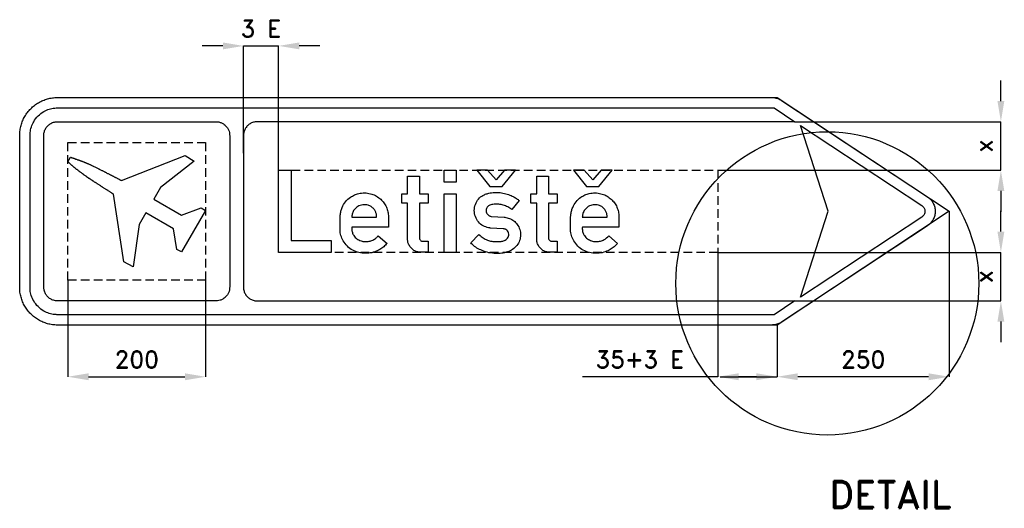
# Model space of a CAD drawing. Header units: millimetres. Extents: x -1 to 1429, y -64 to 645.
import ezdxf

# ---------------------------------------------------------------- set-up
doc = ezdxf.new("R2010")
doc.units = ezdxf.units.MM
doc.header["$LTSCALE"] = 5
doc.linetypes.add('ČÁRKOVANÁX2', pattern=[1.5, 1, -0.5])
doc.layers.add('Kóty', color=2, linetype='Continuous')
doc.layers.add('Značka', color=7, linetype='Continuous')
doc.styles.get("Standard").update_dxf_attribs({"font": 'romand.shx', "height": 25})
doc.dimstyles.get("Standard").update_dxf_attribs({"dimtxt": 25, "dimasz": 30, "dimexe": 0.18, "dimexo": 0.0625, "dimgap": 12.5, "dimtad": 1, "dimdec": 0, "dimzin": 0, "dimdsep": 46, "dimtxsty": 'Standard', "dimcen": 0.09, "dimadec": 0, "dimazin": 0, "dimtfac": 1, "dimtdec": 0, "dimtofl": 0, "dimtmove": 0, "dimatfit": 3, "dimfxl": 1, "dimtolj": 1, "dimtzin": 0, "dimarcsym": 0})

# ---------------------------------------------------------------- blocks, each defined once
blk = doc.blocks.new('*D1')
at = {"layer": 'Defpoints', "color": 0, "transparency": 16777216}
for p in [(1349.4, 366.9), (1099.4, 201.9), (1099.4, 126.9)]:
    blk.add_point(p, dxfattribs=at)
at = {"layer": 'Kóty', "color": 0, "lineweight": -2, "transparency": 16777216}
for p, q in [((1349.4, 366.9), (1349.4, 126.8)), ((1099.4, 201.9), (1099.4, 126.8)), ((1319.4, 126.9), (1129.4, 126.9))]:
    blk.add_line(p, q, dxfattribs=at)
at = {"layer": 'Kóty', "color": 0, "transparency": 16777216}
for points in [[(1129.4, 131.9), (1129.4, 121.9), (1099.4, 126.9)], [(1319.4, 131.9), (1319.4, 121.9), (1349.4, 126.9)]]:
    blk.add_solid(points, dxfattribs=at)
at = {"layer": 'Kóty', "color": 0, "transparency": 16777216, "insert": (1224.4, 151.9), "char_height": 25, "attachment_point": 5}
blk.add_mtext('\\A1;250', dxfattribs=at)
blk = doc.blocks.new('*D2')
at = {"layer": 'Defpoints', "color": 0, "transparency": 16777216}
for p in [(1013.4, 307.4), (1099.4, 164.3), (1013.4, 126.9)]:
    blk.add_point(p, dxfattribs=at)
at = {"layer": 'Kóty', "color": 0, "lineweight": -2, "transparency": 16777216}
for p, q in [((1013.4, 307.4), (1013.4, 126.8)), ((1099.4, 164.3), (1099.4, 126.8)), ((1013.4, 126.9), (816.7, 126.9)), ((1069.4, 126.9), (1043.4, 126.9))]:
    blk.add_line(p, q, dxfattribs=at)
at = {"layer": 'Kóty', "color": 0, "transparency": 16777216}
for points in [[(1043.4, 131.9), (1043.4, 121.9), (1013.4, 126.9)], [(1069.4, 131.9), (1069.4, 121.9), (1099.4, 126.9)]]:
    blk.add_solid(points, dxfattribs=at)
at = {"layer": 'Kóty', "color": 0, "transparency": 16777216, "insert": (900, 151.9), "char_height": 25, "attachment_point": 5}
blk.add_mtext('\\A1;35+3 E', dxfattribs=at)
blk = doc.blocks.new('*D3')
at = {"layer": 'Defpoints', "color": 0, "transparency": 16777216}
for p in [(1125.2, 496.9), (1424.4, 496.9), (1013.4, 426.4)]:
    blk.add_point(p, dxfattribs=at)
at = {"layer": 'Kóty', "color": 0, "lineweight": -2, "transparency": 16777216}
for p, q in [((1424.4, 526.9), (1424.4, 556.9)), ((1125.2, 496.9), (1424.5, 496.9)), ((1013.4, 426.4), (1424.5, 426.4)), ((1424.4, 396.4), (1424.4, 366.4))]:
    blk.add_line(p, q, dxfattribs=at)
at = {"layer": 'Kóty', "color": 0, "transparency": 16777216}
for points in [[(1419.4, 526.9), (1429.4, 526.9), (1424.4, 496.9)], [(1419.4, 396.4), (1429.4, 396.4), (1424.4, 426.4)]]:
    blk.add_solid(points, dxfattribs=at)
at = {"layer": 'Kóty', "color": 0, "transparency": 16777216, "insert": (1399.4, 461.7), "char_height": 25, "attachment_point": 5, "rotation": 90}
blk.add_mtext('\\A1;x', dxfattribs=at)
blk = doc.blocks.new('*D4')
at = {"layer": 'Defpoints', "color": 0, "transparency": 16777216}
for p in [(1013.4, 307.4), (1125.2, 236.9), (1424.4, 236.9)]:
    blk.add_point(p, dxfattribs=at)
at = {"layer": 'Kóty', "color": 0, "lineweight": -2, "transparency": 16777216}
for p, q in [((1424.4, 337.4), (1424.4, 367.4)), ((1013.4, 307.4), (1424.5, 307.4)), ((1125.2, 236.9), (1424.5, 236.9)), ((1424.4, 206.9), (1424.4, 176.9))]:
    blk.add_line(p, q, dxfattribs=at)
at = {"layer": 'Kóty', "color": 0, "transparency": 16777216}
for points in [[(1419.4, 337.4), (1429.4, 337.4), (1424.4, 307.4)], [(1419.4, 206.9), (1429.4, 206.9), (1424.4, 236.9)]]:
    blk.add_solid(points, dxfattribs=at)
at = {"layer": 'Kóty', "color": 0, "transparency": 16777216, "insert": (1399.4, 272.2), "char_height": 25, "attachment_point": 5, "rotation": 90}
blk.add_mtext('\\A1;x', dxfattribs=at)
blk = doc.blocks.new('*D6')
at = {"layer": 'Defpoints', "color": 0, "transparency": 16777216}
for p in [(69.4, 266.9), (269.4, 266.9), (269.4, 126.9)]:
    blk.add_point(p, dxfattribs=at)
at = {"layer": 'Kóty', "color": 0, "lineweight": -2, "transparency": 16777216}
for p, q in [((69.4, 266.9), (69.4, 126.8)), ((269.4, 266.9), (269.4, 126.8)), ((99.4, 126.9), (239.4, 126.9))]:
    blk.add_line(p, q, dxfattribs=at)
at = {"layer": 'Kóty', "color": 0, "transparency": 16777216}
for points in [[(99.4, 131.9), (99.4, 121.9), (69.4, 126.9)], [(239.4, 131.9), (239.4, 121.9), (269.4, 126.9)]]:
    blk.add_solid(points, dxfattribs=at)
at = {"layer": 'Kóty', "color": 0, "transparency": 16777216, "insert": (169.4, 151.9), "char_height": 25, "attachment_point": 5}
blk.add_mtext('\\A1;200', dxfattribs=at)

msp = doc.modelspace()

# ---------------------------------------------------------------- linework, layer by layer
at = {"layer": 'Kóty'}
for p, q in [((294.4, 606.9), (264.4, 606.9)), ((324.4, 451.4), (324.4, 607.1)), ((375.4, 426.5), (375.4, 607.1)), ((435.4, 606.9), (405.4, 606.9))]:
    msp.add_line(p, q, dxfattribs=at)
for points in [[(324.4, 606.9), (375.4, 606.9)], [(1424.4, 426.4), (1424.4, 496.9)], [(1424.4, 237), (1424.4, 307.4)], [(1016.8, 126.9), (1099.4, 126.9)]]:
    msp.add_lwpolyline(points, dxfattribs=at)
for points in [[(294.4, 611.9), (294.4, 601.9), (324.4, 606.9)], [(405.4, 611.9), (405.4, 601.9), (375.4, 606.9)]]:
    msp.add_solid(points, dxfattribs=at)
at = {"layer": 'Značka', "color": 3}
for points in [[(425.4, 531.9), (1091.9, 531.9), (1092.6, 531.9), (1093.3, 531.9, -0.031184), (1096.2, 531.6, -0.030372), (1099, 530.9, -0.031459), (1101.8, 529.9, -0.034576), (1104.4, 528.6), (1105, 528.2), (1105.6, 527.8), (1317.8, 387.8), (1318.8, 387.1), (1319.7, 386.3, -0.052624), (1323.3, 382.9, -0.052773), (1326, 378.8, -0.065599), (1328.3, 373.1, -0.065777), (1329, 366.9, -0.065475), (1328.3, 360.8, -0.063886), (1326, 355.1, -0.052774), (1323.3, 351, -0.057583), (1319.7, 347.5), (1318.8, 346.8), (1317.8, 346.1), (1105.6, 206.1), (1105, 205.7), (1104.4, 205.3, -0.030777), (1101.8, 204, -0.03026), (1099, 203, -0.031543), (1096.2, 202.3, -0.034924), (1093.3, 202, -0.006916), (1092.6, 202, -0.002308), (1091.9, 201.9), (444.4, 201.9), (425.4, 201.9), (54.4, 201.9), (54.1, 201.9), (53.9, 201.9, -0.03218), (46.8, 202.4, -0.035443), (39.8, 203.9, -0.036267), (33.1, 206.2, -0.03442), (26.7, 209.4, -0.033722), (20.8, 213.3, -0.034085), (15.5, 218, -0.034209), (10.8, 223.4, -0.034229), (6.8, 229.3, -0.034044), (3.6, 235.7, -0.033412), (1.3, 242.4, -0.034127), (-0.2, 249.4, -0.036745), (-0.6, 256.5), (-0.6, 256.7), (-0.6, 256.9), (-0.6, 476.9), (-0.6, 477.2), (-0.6, 477.4, -0.03218), (-0.1, 484.5, -0.035443), (1.3, 491.5, -0.036267), (3.6, 498.2, -0.03442), (6.8, 504.6, -0.033724), (10.8, 510.5, -0.034088), (15.5, 515.8, -0.034206), (20.8, 520.6, -0.034232), (26.7, 524.5, -0.034049), (33.1, 527.7, -0.033416), (39.8, 530, -0.034129), (46.8, 531.5, -0.036747), (53.9, 531.9), (54.1, 531.9), (54.4, 531.9), (425.4, 531.9)], [(344.4, 236.9), (1125.2, 236.9), (1094.9, 216.9), (54.4, 216.9, -0.003561), (52.3, 217, -0.010677), (50.2, 217.2, -0.055534), (42, 218.8, -0.056153), (34.4, 222.3, -0.069744), (26, 228.6, -0.068377), (19.7, 236.9, -0.056454), (16.2, 244.6, -0.061161), (14.6, 252.8, -0.0122), (14.4, 254.8, -0.004069), (14.4, 256.9), (14.4, 476.9, -0.003583), (14.4, 479, -0.010745), (14.6, 481.1, -0.055768), (16.3, 489.3, -0.056168), (19.7, 496.9, -0.069684), (26, 505.3, -0.068353), (34.4, 511.6, -0.056439), (42, 515.1, -0.06118), (50.2, 516.7), (52.3, 516.9), (54.4, 516.9), (1094.9, 516.9), (1125.2, 496.9), (344.4, 496.9), (344.1, 496.9), (343.8, 496.9, 0.033856), (341.2, 496.7, 0.0356), (338.7, 496.1, 0.035965), (336.2, 495.2, 0.034652), (333.9, 494, 0.034138), (331.8, 492.5, 0.034419), (329.9, 490.7, 0.03455), (328.2, 488.7, 0.034619), (326.8, 486.5, 0.034389), (325.7, 484.1, 0.033773), (324.9, 481.6, 0.02823), (324.5, 479.5, 0.030642), (324.4, 477.4), (324.4, 477.2), (324.4, 476.9), (324.4, 256.9), (324.4, 256.7), (324.4, 256.4, 0.033845), (324.6, 253.8, 0.035626), (325.2, 251.3, 0.035985), (326.1, 248.8, 0.034657), (327.3, 246.5, 0.03415), (328.8, 244.3, 0.034437), (330.6, 242.4, 0.034548), (332.6, 240.8, 0.034546), (334.8, 239.4, 0.034394), (337.2, 238.3, 0.033964), (339.7, 237.5, 0.028185), (341.8, 237.1, 0.029985), (343.9, 236.9), (344.1, 236.9), (344.4, 236.9)], [(34.4, 256.9), (34.4, 476.9), (34.4, 477.2), (34.4, 477.5, -0.033873), (34.6, 480.1, -0.035605), (35.2, 482.6, -0.035966), (36.1, 485.1, -0.034657), (37.3, 487.4, -0.034144), (38.8, 489.5, -0.034422), (40.6, 491.4, -0.034549), (42.6, 493.1, -0.034614), (44.8, 494.5, -0.034374), (47.2, 495.6, -0.033751), (49.7, 496.4, -0.028232), (51.8, 496.8, -0.030643), (53.9, 496.9), (54.1, 496.9), (54.4, 496.9), (146.4, 496.9), (284.4, 496.9, -0.00359), (285.4, 496.9, -0.010762), (286.5, 496.8, -0.05578), (290.5, 496, -0.056152), (294.4, 494.3, -0.069664), (298.5, 491.1, -0.068401), (301.7, 486.9, -0.056439), (303.4, 483.1, -0.061045), (304.3, 479, -0.012166), (304.3, 478), (304.4, 476.9), (304.4, 256.9), (304.3, 255.9), (304.3, 254.9, -0.055607), (303.4, 250.8, -0.056207), (301.7, 246.9, -0.069767), (298.5, 242.8, -0.068346), (294.4, 239.6, -0.056393), (290.5, 237.9, -0.06108), (286.5, 237), (285.4, 237, -0.004067), (284.4, 236.9), (54.4, 236.9), (54.1, 236.9), (53.8, 236.9, -0.033875), (51.2, 237.2, -0.03561), (48.7, 237.8, -0.035966), (46.2, 238.7, -0.034652), (43.9, 239.9, -0.034145), (41.8, 241.4, -0.034437), (39.9, 243.2, -0.034554), (38.2, 245.2, -0.034558), (36.8, 247.4, -0.034395), (35.7, 249.8, -0.033958), (34.9, 252.3, -0.028184), (34.5, 254.4, -0.030003), (34.4, 256.5), (34.4, 256.7), (34.4, 256.9)], [(1309.5, 375.3), (1309.9, 375), (1310.3, 374.7, -0.052062), (1311.7, 373.3, -0.052831), (1312.8, 371.7, -0.065872), (1313.7, 369.4, -0.065631), (1314, 366.9, -0.065397), (1313.7, 364.5, -0.064203), (1312.8, 362.2, -0.052854), (1311.7, 360.5, -0.05686), (1310.3, 359.2), (1309.9, 358.9), (1309.5, 358.6), (1133.5, 242.5), (1173.5, 366.9), (1133.5, 491.4), (1309.5, 375.3)], [(592.6, 307.5), (581.8, 307.5), (581, 307.5, -0.007834), (580.2, 307.6, -0.063542), (575.3, 308.7, -0.071651), (570.9, 311, -0.07931), (566.8, 314.8, -0.071772), (564.1, 319.6, -0.036565), (563.3, 321.9, -0.046837), (562.9, 324.3), (562.8, 324.9), (562.8, 325.5), (562.8, 378.6), (554.3, 378.6), (554.3, 392.5), (562.8, 392.5), (562.8, 417.9), (579.8, 417.9), (579.8, 392.5), (592.7, 392.5), (592.7, 378.6), (579.8, 378.6), (579.8, 329), (579.8, 328.6), (579.9, 328.3, 0.048126), (580.2, 326.9, 0.071767), (580.8, 325.6, 0.101989), (582.2, 324.2, 0.119752), (584.1, 323.5), (584.4, 323.4), (584.8, 323.4), (592.6, 323.4), (592.6, 307.5)], [(780, 307.5), (769.3, 307.5), (768.4, 307.5), (767.6, 307.6, -0.063537), (762.7, 308.7, -0.071651), (758.3, 311, -0.079318), (754.3, 314.8, -0.071781), (751.6, 319.6, -0.036565), (750.7, 321.9, -0.046837), (750.3, 324.3), (750.3, 324.9), (750.3, 325.5), (750.3, 378.6), (741.7, 378.6), (741.7, 392.5), (750.3, 392.5), (750.3, 417.9), (767.2, 417.9), (767.2, 392.5), (780.1, 392.5), (780.1, 378.6), (767.2, 378.6), (767.2, 329), (767.3, 328.6), (767.3, 328.3, 0.048166), (767.6, 326.9, 0.071732), (768.3, 325.6, 0.102009), (769.7, 324.2, 0.119775), (771.5, 323.5), (771.8, 323.4), (772.2, 323.4), (780, 323.4), (780, 307.5)], [(532.9, 320.3), (531.8, 319.1), (530.7, 317.9, -0.045823), (525.2, 313.3, -0.04632), (519, 309.8, -0.057681), (510.7, 306.9, -0.056155), (501.8, 306, -0.062983), (492.1, 307, -0.071137), (483.1, 310.5, -0.073602), (475.3, 316.3, -0.068185), (469.3, 324.1, -0.062723), (465.9, 331.8, -0.079562), (464.7, 340), (464.7, 340.7), (464.7, 341.3), (464.7, 359.6), (464.8, 360.4), (464.9, 361.2, -0.031635), (465.9, 367, -0.04263), (467.7, 372.5, -0.0748), (472.6, 380.8, -0.075594), (479.7, 387.3, -0.053413), (485.5, 390.6, -0.049389), (491.8, 392.6, -0.060564), (500.3, 393.6, -0.063992), (508.7, 392.4, -0.058846), (515.9, 389.8, -0.056377), (522.3, 385.5, -0.05245), (527.3, 380.5, -0.056927), (531.1, 374.7, -0.0547), (533.6, 368, -0.044536), (534.8, 361), (534.9, 360.4), (534.9, 359.7), (534.9, 343.7), (481.8, 343.7), (481.7, 342.5), (481.7, 341.3, 0.065017), (482.5, 336.3, 0.077925), (484.7, 331.7, 0.098997), (489.2, 327, 0.081466), (495.1, 324.1, 0.070361), (500.9, 323, 0.067886), (506.8, 323.5, 0.063562), (512.2, 325.3, 0.06629), (517, 328.4, 0.019644), (518.6, 329.9), (520.1, 331.4), (532.9, 320.3)], [(666.4, 333.2), (668.1, 331.7), (669.8, 330.3, 0.050044), (675.5, 326.6, 0.056141), (681.8, 324.1, 0.049961), (688.2, 323, 0.033646), (694.7, 323, 0.038688), (699.7, 323.5, 0.077322), (704.5, 325.2, 0.063273), (707, 326.9, 0.091124), (708.8, 329.2, 0.106281), (709.7, 332.2, 0.09778), (709.4, 335.5, 0.097106), (708, 338.4, 0.108379), (705.6, 340.4, 0.056561), (704, 341.1, 0.036409), (702.3, 341.5), (702, 341.5), (701.7, 341.6), (683.3, 342.7), (682.8, 342.7), (682.3, 342.8, -0.027548), (678.3, 343.6, -0.042517), (674.5, 344.9, -0.098513), (667.2, 349.9, -0.092433), (662.2, 357.2, -0.094781), (659.7, 365.9, -0.093607), (660.6, 374.8, -0.090671), (664.3, 382.9, -0.098272), (670.6, 389, -0.05864), (675.5, 391.6, -0.039431), (680.8, 393.1, -0.044242), (688.9, 394.3, -0.04148), (697.1, 394, -0.040579), (705.3, 392.5, -0.039787), (713.2, 389.7, -0.029682), (718.4, 387.1, -0.035328), (723.1, 383.9), (723.9, 383.3), (724.7, 382.7), (714.1, 369.5), (712.6, 370.6), (711, 371.6, 0.045164), (705, 374.8, 0.050324), (698.4, 376.7, 0.054353), (691.7, 377.4, 0.055801), (684.9, 376.7, 0.037996), (682.4, 376, 0.075507), (680.1, 374.7, 0.07862), (678.5, 373.1, 0.070058), (677.3, 370.9, 0.088546), (676.8, 367.9, 0.099146), (677.3, 364.9, 0.0883), (678.6, 362.6, 0.083993), (680.7, 360.8, 0.058988), (682.4, 360, 0.056694), (684.2, 359.6), (684.5, 359.6), (684.7, 359.5), (703.2, 358.4), (703.5, 358.4), (703.9, 358.3, -0.037191), (707.3, 357.7, -0.036331), (710.7, 356.6, -0.071969), (716.9, 353.1, -0.074478), (721.9, 347.8, -0.084667), (725.7, 340.7, -0.086122), (726.8, 332.7, -0.08751), (725.4, 324.6, -0.087834), (721.4, 317.4, -0.0834), (715.2, 311.7, -0.064803), (707.7, 308.1, -0.05395), (699.4, 306.1, -0.041669), (691, 305.8, -0.045224), (680.7, 306.9, -0.048842), (670.9, 310, -0.044379), (663.5, 313.7, -0.054454), (657, 318.7), (655.7, 319.9), (654.5, 321.2), (666.4, 333.2)], [(867.7, 320.3), (866.6, 319.1), (865.4, 317.9, -0.045823), (860, 313.3, -0.046324), (853.8, 309.8, -0.057685), (845.4, 306.9, -0.056156), (836.6, 306, -0.062984), (826.9, 307, -0.071138), (817.9, 310.5, -0.073598), (810.1, 316.3, -0.068185), (804.1, 324.1, -0.062716), (800.6, 331.8, -0.079555), (799.5, 340), (799.5, 340.7), (799.5, 341.3), (799.5, 359.6), (799.6, 360.4), (799.6, 361.2, -0.03164), (800.7, 367, -0.04263), (802.5, 372.5, -0.074803), (807.4, 380.8, -0.075592), (814.5, 387.3, -0.053415), (820.3, 390.6, -0.049391), (826.6, 392.6, -0.060565), (835.1, 393.6, -0.063992), (843.5, 392.4, -0.058846), (850.7, 389.8, -0.056377), (857.1, 385.5, -0.052438), (862.1, 380.5, -0.056927), (865.9, 374.7, -0.054708), (868.4, 368, -0.044553), (869.6, 361), (869.7, 360.4), (869.7, 359.7), (869.7, 343.7), (816.6, 343.7), (816.5, 342.5), (816.5, 341.3, 0.065029), (817.3, 336.3, 0.077925), (819.5, 331.7, 0.099004), (824, 327, 0.081469), (829.9, 324.1, 0.070361), (835.7, 323, 0.067885), (841.6, 323.5, 0.063566), (847, 325.3, 0.066283), (851.8, 328.4), (853.4, 329.9), (854.9, 331.4), (867.7, 320.3)], [(517.8, 358.5), (517.7, 360.6, 0.024984), (517.4, 362.6, 0.067234), (516, 366.7, 0.065179), (513.6, 370.3, 0.074779), (509.9, 373.7, 0.075287), (505.3, 375.7, 0.108609), (497.7, 376.4, 0.113252), (490.4, 373.8, 0.086986), (486.1, 370.2, 0.078966), (483.1, 365.3, 0.038504), (482.3, 362.9, 0.045044), (481.8, 360.4), (481.8, 359.5), (481.7, 358.5), (517.8, 358.5)], [(852.6, 358.5), (852.5, 360.6), (852.2, 362.6, 0.067221), (850.8, 366.7, 0.06519), (848.3, 370.3, 0.074788), (844.6, 373.7, 0.075279), (840.1, 375.7, 0.10861), (832.4, 376.4, 0.11325), (825.2, 373.8, 0.086983), (820.9, 370.2, 0.07897), (817.9, 365.3, 0.038516), (817.1, 362.9, 0.045056), (816.6, 360.4), (816.6, 359.5), (816.5, 358.5), (852.6, 358.5)]]:
    msp.add_lwpolyline(points, format="xyb", dxfattribs=at)
at = {"layer": 'Značka', "color": 7}
msp.add_lwpolyline([(1091.9, 531.9), (1099.4, 531.9), (1349.4, 366.9), (1099.4, 201.9), (1091.9, 201.9)], dxfattribs=at)
at = {"layer": 'Značka', "color": 6, "linetype": 'ČÁRKOVANÁX2', "ltscale": 2.5}
for points in [[(69.4, 266.9), (69.4, 466.9), (269.4, 466.9), (269.4, 266.9), (69.4, 266.9)], [(375.4, 307.4), (375.4, 426.4), (1013.4, 426.4), (1013.4, 307.4), (375.4, 307.4)]]:
    msp.add_lwpolyline(points, dxfattribs=at)
at = {"layer": 'Značka', "color": 3}
for points in [[(234.5, 307.9), (227.8, 311.7), (222.7, 341.5), (182.4, 364.6), (172.7, 347.9), (164, 286.2), (150.7, 293.8), (135.7, 391.6), (135.7, 391.7), (135.7, 391.7), (135.6, 391.7), (135.4, 391.8), (135.3, 391.9), (135.2, 392), (135.1, 392), (135, 392.1), (134.9, 392.2), (134.8, 392.2), (134.7, 392.3), (134.7, 392.3), (134.7, 392.3), (134.6, 392.3), (134.6, 392.4), (134.6, 392.4), (134.5, 392.4), (134.4, 392.5), (134.1, 392.7), (133.9, 392.8), (133.3, 393.2), (132.7, 393.6), (131.9, 394.1), (131.1, 394.6), (130.4, 395.2), (129.6, 395.7), (128.8, 396.2), (128, 396.7), (127.7, 396.9), (127.3, 397.1), (127, 397.3), (126.7, 397.5), (125.8, 398.1), (124.8, 398.7), (124.1, 399.2), (123.3, 399.7), (122.5, 400.2), (121.7, 400.7), (120.9, 401.2), (120.1, 401.7), (119.8, 401.9), (119.5, 402.1), (119.2, 402.3), (118.9, 402.5), (117.9, 403.1), (117, 403.7), (116.2, 404.2), (115.4, 404.7), (114.6, 405.2), (113.8, 405.7), (113, 406.2), (112.2, 406.7), (111.9, 406.9), (111.6, 407.1), (111.3, 407.3), (111, 407.5), (110.2, 408), (109.5, 408.5), (108.9, 408.9), (108.2, 409.3), (107.6, 409.7), (107, 410.1), (106.4, 410.5), (105.8, 410.9), (105.5, 411.1), (105.3, 411.2), (105, 411.4), (104.8, 411.6), (104, 412.1), (103.2, 412.6), (102.6, 413), (102, 413.4), (101.3, 413.8), (100.7, 414.3), (100, 414.7), (99.4, 415.1), (99.2, 415.3), (98.9, 415.5), (98.7, 415.6), (98.4, 415.8), (97.9, 416.1), (97.5, 416.4), (97.1, 416.7), (96.7, 416.9), (96.4, 417.2), (96, 417.5), (95.7, 417.7), (95.4, 417.9), (95, 418.2), (94.7, 418.4), (94.1, 418.8), (93.6, 419.2), (93.2, 419.5), (92.7, 419.8), (92.3, 420.1), (91.9, 420.5), (91.4, 420.8), (91, 421.1), (90.8, 421.2), (90.7, 421.4), (90.5, 421.5), (90.3, 421.6), (89.6, 422.1), (88.9, 422.6), (88.3, 423.1), (87.8, 423.5), (87.2, 423.9), (86.6, 424.3), (86.1, 424.8), (85.5, 425.2), (85.3, 425.4), (85, 425.5), (84.8, 425.7), (84.6, 425.9), (83.9, 426.4), (83.2, 426.9), (82.7, 427.4), (82.1, 427.8), (81.6, 428.3), (81, 428.7), (80.4, 429.1), (79.9, 429.6), (79.7, 429.8), (79.4, 429.9), (79.2, 430.1), (79, 430.3), (78.5, 430.7), (77.9, 431.2), (77.5, 431.5), (77.1, 431.9), (76.6, 432.3), (76.2, 432.7), (75.9, 433), (75.5, 433.3), (75.1, 433.6), (74.7, 434), (74.1, 434.5), (73.6, 435), (73.1, 435.4), (72.6, 435.8), (72.2, 436.2), (71.7, 436.6), (71.3, 437), (70.9, 437.5), (70.7, 437.6), (70.5, 437.8), (70.4, 437.9), (70.3, 438), (70.2, 438.1), (70.1, 438.1), (70.1, 438.1), (70.1, 438.2), (70.1, 438.2), (70.1, 438.2), (70, 438.3), (70, 438.3), (69.9, 438.4), (69.8, 438.5), (69.7, 438.5), (69.6, 438.6), (69.6, 438.7), (69.5, 438.8), (69.5, 438.8), (69.4, 438.8), (69.4, 438.8), (69.4, 438.9), (69.4, 438.9), (69.4, 438.9), (73.1, 445.6), (73.1, 445.5), (73.1, 445.5), (73.2, 445.5), (73.3, 445.5), (73.5, 445.4), (73.6, 445.4), (73.7, 445.3), (73.8, 445.3), (73.9, 445.3), (74, 445.2), (74, 445.2), (74, 445.2), (74.1, 445.2), (74.1, 445.2), (74.1, 445.2), (74.1, 445.2), (74.2, 445.1), (74.3, 445.1), (74.5, 445), (74.8, 444.9), (75.3, 444.7), (75.8, 444.5), (76.5, 444.3), (77.2, 444), (77.9, 443.8), (78.6, 443.5), (79.3, 443.3), (80, 443), (80.3, 442.9), (80.6, 442.8), (80.9, 442.7), (81.2, 442.6), (82, 442.4), (82.7, 442.1), (83.4, 441.8), (84.1, 441.6), (84.7, 441.4), (85.4, 441.1), (86, 440.9), (86.7, 440.7), (87, 440.6), (87.2, 440.5), (87.5, 440.4), (87.7, 440.3), (88.5, 440), (89.3, 439.7), (90, 439.5), (90.6, 439.3), (91.2, 439), (91.9, 438.8), (92.5, 438.5), (93.2, 438.3), (93.5, 438.2), (93.7, 438.1), (94, 438), (94.2, 437.9), (94.9, 437.6), (95.5, 437.4), (96, 437.2), (96.5, 437), (97, 436.7), (97.6, 436.5), (98.1, 436.3), (98.6, 436.1), (98.8, 436), (99, 435.9), (99.2, 435.8), (99.4, 435.7), (100.2, 435.4), (101, 435), (101.7, 434.7), (102.3, 434.4), (103, 434.1), (103.6, 433.8), (104.3, 433.4), (104.9, 433.1), (105.2, 433), (105.5, 432.9), (105.7, 432.7), (106, 432.6), (107.1, 432), (108.3, 431.5), (109.3, 431), (110.3, 430.5), (111.2, 430), (112.2, 429.5), (113.2, 429), (114.2, 428.5), (114.5, 428.3), (114.9, 428.1), (115.3, 428), (115.7, 427.8), (116.7, 427.2), (117.7, 426.7), (118.5, 426.3), (119.4, 425.9), (120.2, 425.5), (121, 425), (121.9, 424.6), (122.7, 424.2), (123, 424), (123.4, 423.8), (123.7, 423.7), (124, 423.5), (125.1, 423), (126.1, 422.5), (126.9, 422), (127.7, 421.6), (128.6, 421.2), (129.4, 420.7), (130.3, 420.3), (131.1, 419.9), (131.5, 419.7), (131.8, 419.5), (132.1, 419.3), (132.5, 419.2), (133.3, 418.8), (134.1, 418.4), (134.7, 418), (135.4, 417.7), (136.1, 417.3), (136.7, 417), (137.4, 416.6), (138.1, 416.3), (138.3, 416.2), (138.6, 416), (138.9, 415.9), (139.1, 415.8), (140, 415.3), (140.8, 414.9), (141.5, 414.6), (142.2, 414.2), (142.9, 413.9), (143.6, 413.5), (144.3, 413.1), (145, 412.8), (145.3, 412.7), (145.5, 412.5), (145.7, 412.4), (145.9, 412.3), (146, 412.3), (146.1, 412.2), (146.1, 412.2), (146.1, 412.2), (146.2, 412.2), (146.2, 412.2), (146.3, 412.1), (146.4, 412.1), (146.5, 412), (146.6, 412), (146.8, 411.9), (146.9, 411.9), (147, 411.8), (147.1, 411.7), (147.2, 411.7), (147.2, 411.7), (147.2, 411.7), (147.3, 411.7), (147.3, 411.6), (147.3, 411.6), (239.6, 447.7), (253, 439.9), (203.8, 401.4), (194.2, 384.6), (234.3, 361.5), (262.7, 371.8), (269.4, 368.1), (234.5, 307.9)], [(375.4, 307.4), (375.4, 426.4), (393.4, 426.4), (393.4, 324.5), (451.8, 324.5), (451.8, 307.4), (375.4, 307.4)], [(616, 409.4), (616, 426.4), (633.1, 426.4), (633.1, 409.4), (616, 409.4)], [(682.2, 403.1), (700.3, 403.1), (719.4, 426.4), (703.5, 426.4), (691.2, 412.6), (679, 426.4), (663.1, 426.4), (682.2, 403.1)], [(822.6, 403.1), (840.7, 403.1), (859.8, 426.4), (843.8, 426.4), (831.6, 412.6), (819.4, 426.4), (803.5, 426.4), (822.6, 403.1)], [(616, 307.4), (616, 392.3), (633.1, 392.3), (633.1, 307.4), (616, 307.4)]]:
    msp.add_lwpolyline(points, dxfattribs=at)
at = {"layer": 'Značka', "color": 7}
msp.add_circle((1172.3, 262.3), 220, dxfattribs=at)

# ---------------------------------------------------------------- texts
at = {"layer": 'Kóty', "insert": (349.8, 631.9), "char_height": 25, "attachment_point": 5}
msp.add_mtext('\\A1;3 E', dxfattribs=at)
at = {"layer": 'Značka', "color": 7, "insert": (1263.4, -43.9), "char_height": 40, "attachment_point": 5}
msp.add_mtext('\\A1;DETAIL', dxfattribs=at)

# ---------------------------------------------------------------- dimensions: what is measured, and where the dimension line sits
at = {"layer": 'Kóty'}
for base, p1, p2, picture, middle in [((1424.4, 496.9), (1013.4, 426.4), (1125.2, 496.9), '*D3', (1399.4, 461.7)), ((1424.4, 236.9), (1013.4, 307.4), (1125.2, 236.9), '*D4', (1399.4, 272.2))]:
    dim = msp.add_linear_dim(base=base, p1=p1, p2=p2, angle=90, text='x', dimstyle='Standard', dxfattribs=at)
    dim.commit()
    dim.dimension.update_dxf_attribs({"geometry": picture, "text_midpoint": middle})
for base, p1, p2, picture, middle in [((1099.4, 126.9), (1349.4, 366.9), (1099.4, 201.9), '*D1', (1224.4, 151.9)), ((269.4, 126.9), (69.4, 266.9), (269.4, 266.9), '*D6', (169.4, 151.9))]:
    dim = msp.add_linear_dim(base=base, p1=p1, p2=p2, dimstyle='Standard', dxfattribs=at)
    dim.commit()
    dim.dimension.update_dxf_attribs({"geometry": picture, "text_midpoint": middle})
dim = msp.add_linear_dim(base=(1013.4, 126.9), p1=(1099.4, 164.3), p2=(1013.4, 307.4), text='35+3 E', dimstyle='Standard', dxfattribs=at)
dim.commit()
dim.dimension.update_dxf_attribs({"geometry": '*D2', "text_midpoint": (900, 151.9)})

doc.saveas('drawing.dxf')
